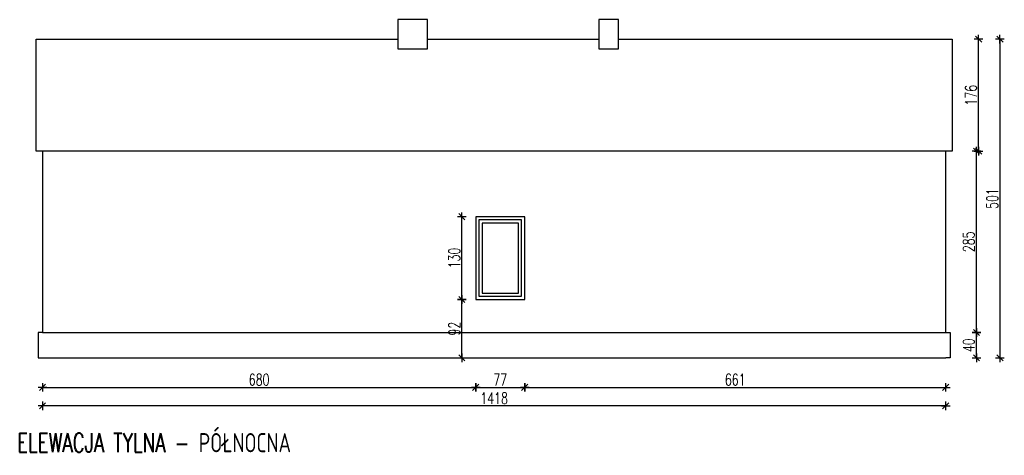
# Model space of a CAD drawing. Extents: x 6414462 to 7495468, y 5756825 to 5824657.
# Tile 52 of 54: x 6510323 to 6511869, y 5811320 to 5812004. Entities that reach past the tile are written whole.
import ezdxf

# ---------------------------------------------------------------- set-up
doc = ezdxf.new("R2010")
doc.units = 0
doc.styles.add('dwg_wymiary 50', font='romans.shx', dxfattribs={"width": 0.7, "height": 9})
doc.styles.add('JACEK_07', font='SIMPLEX.SHX', dxfattribs={"width": 0.7})
doc.dimstyles.new('Kopia 1-50', dxfattribs={"dimtxt": 18, "dimasz": 0.8, "dimexe": 1.25, "dimexo": 0.625, "dimgap": 3, "dimtad": 1, "dimdec": 0, "dimrnd": 0.5, "dimtxsty": 'JACEK_07', "dimblk": 'dwg_dimtick', "dimcen": 8, "dimse1": 1, "dimse2": 1, "dimclrd": 7, "dimclrt": 7, "dimadec": 0, "dimazin": 0, "dimtfac": 1, "dimtdec": 0, "dimtmove": 0, "dimatfit": 3, "dimldrblk": 'DOT', "dimfxl": 1.25, "dimarcsym": 0})

# ---------------------------------------------------------------- blocks, each defined once
blk = doc.blocks.new('dwg_dimtick')
for p, q in [((-8.5, 0), (8.5, 0)), ((-6, -6), (6, 6)), ((0, -8.5), (0, 8.5))]:
    blk.add_line(p, q)
blk = doc.blocks.new('*D228')
at = {"color": 7, "lineweight": -2, "transparency": 16777216}
blk.add_line((6511824.9, 5811473.4), (6511824.9, 5811511.8), dxfattribs=at)
at = {"layer": 'Defpoints', "color": 0, "transparency": 16777216}
for p in [(6511780.2, 5811512.6), (6511824.9, 5811512.6), (6511783.7, 5811472.6)]:
    blk.add_point(p, dxfattribs=at)
at = {"color": 7, "lineweight": -2, "transparency": 16777216, "xscale": 0.8, "yscale": 0.8, "zscale": 0.8}
for p, rotation in [((6511824.9, 5811512.6), 90), ((6511824.9, 5811472.6), 270)]:
    blk.add_blockref('dwg_dimtick', p, dxfattribs=dict(at, rotation=rotation))
at = {"color": 7, "transparency": 16777216, "insert": (6511812.9, 5811492.6), "char_height": 18, "attachment_point": 5, "rotation": 90, "style": 'JACEK_07'}
blk.add_mtext('40', dxfattribs=at)
blk = doc.blocks.new('_Dot')
at = {"color": 0, "linetype": 'ByBlock', "lineweight": -2}
blk.add_line((-0.5, 0), (-1, 0), dxfattribs=at)
at = {"color": 0, "linetype": 'ByBlock', "const_width": 0.5}
blk.add_lwpolyline([(-0.25, 0, 1), (0.25, 0, 1)], format="xyb", close=True, dxfattribs=at)
blk = doc.blocks.new('*D229')
at = {"color": 7, "lineweight": -2, "transparency": 16777216}
blk.add_line((6511824.9, 5811513.4), (6511824.9, 5811796.8), dxfattribs=at)
at = {"layer": 'Defpoints', "color": 0, "transparency": 16777216}
for p in [(6511786.7, 5811797.6), (6511824.9, 5811797.6), (6511780.2, 5811512.6)]:
    blk.add_point(p, dxfattribs=at)
at = {"color": 7, "lineweight": -2, "transparency": 16777216, "xscale": 0.8, "yscale": 0.8, "zscale": 0.8}
for p, rotation in [((6511824.9, 5811797.6), 90), ((6511824.9, 5811512.6), 270)]:
    blk.add_blockref('dwg_dimtick', p, dxfattribs=dict(at, rotation=rotation))
at = {"color": 7, "transparency": 16777216, "insert": (6511812.9, 5811655.1), "char_height": 18, "attachment_point": 5, "rotation": 90, "style": 'JACEK_07'}
blk.add_mtext('285', dxfattribs=at)
blk = doc.blocks.new('*D230')
at = {"color": 7, "lineweight": -2, "transparency": 16777216}
blk.add_line((6511828.4, 5811798.4), (6511828.4, 5811972.8), dxfattribs=at)
at = {"layer": 'Defpoints', "color": 0, "transparency": 16777216}
for p in [(6511786.7, 5811973.6), (6511828.4, 5811973.6), (6511786.7, 5811797.6)]:
    blk.add_point(p, dxfattribs=at)
at = {"color": 7, "lineweight": -2, "transparency": 16777216, "xscale": 0.8, "yscale": 0.8, "zscale": 0.8}
for p, rotation in [((6511828.4, 5811973.6), 90), ((6511828.4, 5811797.6), 270)]:
    blk.add_blockref('dwg_dimtick', p, dxfattribs=dict(at, rotation=rotation))
at = {"color": 7, "transparency": 16777216, "insert": (6511816.4, 5811885.6), "char_height": 18, "attachment_point": 5, "rotation": 90, "style": 'JACEK_07'}
blk.add_mtext('176', dxfattribs=at)
blk = doc.blocks.new('*D231')
at = {"color": 7, "lineweight": -2, "transparency": 16777216}
blk.add_line((6511861.9, 5811972.8), (6511861.9, 5811473.4), dxfattribs=at)
at = {"layer": 'Defpoints', "color": 0, "transparency": 16777216}
for p in [(6511786.7, 5811973.6), (6511776.7, 5811472.6), (6511861.9, 5811472.6)]:
    blk.add_point(p, dxfattribs=at)
at = {"color": 7, "lineweight": -2, "transparency": 16777216, "xscale": 0.8, "yscale": 0.8, "zscale": 0.8}
for p, rotation in [((6511861.9, 5811973.6), 90), ((6511861.9, 5811472.6), 270)]:
    blk.add_blockref('dwg_dimtick', p, dxfattribs=dict(at, rotation=rotation))
at = {"color": 7, "transparency": 16777216, "insert": (6511849.9, 5811723.1), "char_height": 18, "attachment_point": 5, "rotation": 90, "style": 'JACEK_07'}
blk.add_mtext('501', dxfattribs=at)
blk = doc.blocks.new('*D148')
at = {"color": 7, "lineweight": -2, "transparency": 16777216}
blk.add_line((6511775.9, 5811397.3), (6510359.5, 5811397.3), dxfattribs=at)
at = {"layer": 'Defpoints', "color": 0, "transparency": 16777216}
for p in [(6510358.7, 5811495.1), (6511776.7, 5811495.1), (6510358.7, 5811397.3)]:
    blk.add_point(p, dxfattribs=at)
at = {"color": 7, "lineweight": -2, "transparency": 16777216, "xscale": 0.8, "yscale": 0.8, "zscale": 0.8, "rotation": 180}
blk.add_blockref('dwg_dimtick', (6510358.7, 5811397.3), dxfattribs=at)
at = {"color": 7, "lineweight": -2, "transparency": 16777216, "xscale": 0.8, "yscale": 0.8, "zscale": 0.8}
blk.add_blockref('dwg_dimtick', (6511776.7, 5811397.3), dxfattribs=at)
at = {"color": 7, "transparency": 16777216, "insert": (6511067.7, 5811409.3), "char_height": 18, "attachment_point": 5, "style": 'JACEK_07'}
blk.add_mtext('1418', dxfattribs=at)
blk = doc.blocks.new('*D232')
at = {"color": 7, "lineweight": -2, "transparency": 16777216}
blk.add_line((6511017.1, 5811473.4), (6511017.1, 5811563.8), dxfattribs=at)
at = {"layer": 'Defpoints', "color": 0, "transparency": 16777216}
for p in [(6511017.1, 5811564.6), (6511038.7, 5811564.6), (6511067.7, 5811472.6)]:
    blk.add_point(p, dxfattribs=at)
at = {"color": 7, "lineweight": -2, "transparency": 16777216, "xscale": 0.8, "yscale": 0.8, "zscale": 0.8}
for p, rotation in [((6511017.1, 5811564.6), 90), ((6511017.1, 5811472.6), 270)]:
    blk.add_blockref('dwg_dimtick', p, dxfattribs=dict(at, rotation=rotation))
at = {"color": 7, "transparency": 16777216, "insert": (6511005.1, 5811518.6), "char_height": 18, "attachment_point": 5, "rotation": 90, "style": 'JACEK_07'}
blk.add_mtext('92', dxfattribs=at)
blk = doc.blocks.new('*D233')
at = {"color": 7, "lineweight": -2, "transparency": 16777216}
blk.add_line((6511017.1, 5811565.4), (6511017.1, 5811693.8), dxfattribs=at)
at = {"layer": 'Defpoints', "color": 0, "transparency": 16777216}
for p in [(6511017.1, 5811694.6), (6511038.7, 5811694.6), (6511038.7, 5811564.6)]:
    blk.add_point(p, dxfattribs=at)
at = {"color": 7, "lineweight": -2, "transparency": 16777216, "xscale": 0.8, "yscale": 0.8, "zscale": 0.8}
for p, rotation in [((6511017.1, 5811694.6), 90), ((6511017.1, 5811564.6), 270)]:
    blk.add_blockref('dwg_dimtick', p, dxfattribs=dict(at, rotation=rotation))
at = {"color": 7, "transparency": 16777216, "insert": (6511005.1, 5811629.6), "char_height": 18, "attachment_point": 5, "rotation": 90, "style": 'JACEK_07'}
blk.add_mtext('130', dxfattribs=at)
blk = doc.blocks.new('*D234')
at = {"color": 7, "lineweight": -2, "transparency": 16777216}
blk.add_line((6510359.5, 5811426.4), (6511037.9, 5811426.4), dxfattribs=at)
at = {"layer": 'Defpoints', "color": 0, "transparency": 16777216}
for p in [(6511038.7, 5811564.6), (6510358.7, 5811512.6), (6511038.7, 5811426.4)]:
    blk.add_point(p, dxfattribs=at)
at = {"color": 7, "lineweight": -2, "transparency": 16777216, "xscale": 0.8, "yscale": 0.8, "zscale": 0.8, "rotation": 180}
blk.add_blockref('dwg_dimtick', (6510358.7, 5811426.4), dxfattribs=at)
at = {"color": 7, "lineweight": -2, "transparency": 16777216, "xscale": 0.8, "yscale": 0.8, "zscale": 0.8}
blk.add_blockref('dwg_dimtick', (6511038.7, 5811426.4), dxfattribs=at)
at = {"color": 7, "transparency": 16777216, "insert": (6510698.7, 5811438.4), "char_height": 18, "attachment_point": 5, "style": 'JACEK_07'}
blk.add_mtext('680', dxfattribs=at)
blk = doc.blocks.new('*D235')
at = {"color": 7, "lineweight": -2, "transparency": 16777216}
blk.add_line((6511039.5, 5811426.4), (6511114.9, 5811426.4), dxfattribs=at)
at = {"layer": 'Defpoints', "color": 0, "transparency": 16777216}
for p in [(6511038.7, 5811564.6), (6511115.7, 5811564.6), (6511115.7, 5811426.4)]:
    blk.add_point(p, dxfattribs=at)
at = {"color": 7, "lineweight": -2, "transparency": 16777216, "xscale": 0.8, "yscale": 0.8, "zscale": 0.8, "rotation": 180}
blk.add_blockref('dwg_dimtick', (6511038.7, 5811426.4), dxfattribs=at)
at = {"color": 7, "lineweight": -2, "transparency": 16777216, "xscale": 0.8, "yscale": 0.8, "zscale": 0.8}
blk.add_blockref('dwg_dimtick', (6511115.7, 5811426.4), dxfattribs=at)
at = {"color": 7, "transparency": 16777216, "insert": (6511077.2, 5811438.4), "char_height": 18, "attachment_point": 5, "style": 'JACEK_07'}
blk.add_mtext('77', dxfattribs=at)
blk = doc.blocks.new('*D236')
at = {"color": 7, "lineweight": -2, "transparency": 16777216}
blk.add_line((6511116.5, 5811426.4), (6511775.9, 5811426.4), dxfattribs=at)
at = {"layer": 'Defpoints', "color": 0, "transparency": 16777216}
for p in [(6511115.7, 5811564.6), (6511776.7, 5811512.6), (6511776.7, 5811426.4)]:
    blk.add_point(p, dxfattribs=at)
at = {"color": 7, "lineweight": -2, "transparency": 16777216, "xscale": 0.8, "yscale": 0.8, "zscale": 0.8, "rotation": 180}
blk.add_blockref('dwg_dimtick', (6511115.7, 5811426.4), dxfattribs=at)
at = {"color": 7, "lineweight": -2, "transparency": 16777216, "xscale": 0.8, "yscale": 0.8, "zscale": 0.8}
blk.add_blockref('dwg_dimtick', (6511776.7, 5811426.4), dxfattribs=at)
at = {"color": 7, "transparency": 16777216, "insert": (6511446.2, 5811438.4), "char_height": 18, "attachment_point": 5, "style": 'JACEK_07'}
blk.add_mtext('661', dxfattribs=at)

msp = doc.modelspace()

# ---------------------------------------------------------------- linework, layer by layer
for points in [[(6510916.7, 5811958.2), (6510962.8, 5811958.2), (6510962.8, 5812004.3), (6510916.7, 5812004.3)], [(6511232.3, 5811958.2), (6511263.2, 5811958.2), (6511263.2, 5812004.3), (6511232.3, 5812004.3)], [(6511115.7, 5811564.6), (6511115.7, 5811694.6), (6511038.7, 5811694.6), (6511038.7, 5811564.6), (6511115.7, 5811564.6)], [(6511110.7, 5811569.6), (6511110.7, 5811689.6), (6511043.7, 5811689.6), (6511043.7, 5811569.6)], [(6511105.7, 5811574.6), (6511105.7, 5811684.6), (6511048.7, 5811684.6), (6511048.7, 5811574.6)]]:
    msp.add_lwpolyline(points, close=True)
for points in [[(6511263.2, 5811973.6), (6511786.7, 5811973.6), (6511786.7, 5811797.6), (6510348.7, 5811797.6), (6510348.7, 5811973.6), (6510916.7, 5811973.6)], [(6510962.8, 5811973.6), (6511232.3, 5811973.6)], [(6511776.7, 5811512.6), (6511776.7, 5811797.6), (6510358.7, 5811797.6), (6510358.7, 5811512.6)], [(6510358.7, 5811512.6), (6510351.7, 5811512.6), (6510351.7, 5811472.6), (6510358.7, 5811472.6)], [(6510358.7, 5811512.6), (6511776.7, 5811512.6)], [(6511776.7, 5811512.6), (6511783.7, 5811512.6), (6511783.7, 5811472.6), (6511776.7, 5811472.6)], [(6510358.7, 5811472.6), (6511776.7, 5811472.6)]]:
    msp.add_lwpolyline(points)

# ---------------------------------------------------------------- texts
at = {"insert": (6510318.6, 5811354.4), "char_height": 30, "attachment_point": 1, "style": 'dwg_wymiary 50'}
msp.add_mtext_dynamic_manual_height_columns('ELEWACJA TYLNA - PÓŁNOCNA', width=757.992, gutter_width=45, heights=[0], dxfattribs=at)

# ---------------------------------------------------------------- dimensions: what is measured, and where the dimension line sits
for base, p1, p2, angle, picture, middle in [((6511861.9, 5811472.6), (6511786.7, 5811973.6), (6511776.7, 5811472.6), 90, '*D231', (6511849.9, 5811723.1)), ((6511828.4, 5811973.6), (6511786.7, 5811797.6), (6511786.7, 5811973.6), 90, '*D230', (6511816.4, 5811885.6)), ((6511824.9, 5811797.6), (6511780.2, 5811512.6), (6511786.7, 5811797.6), 90, '*D229', (6511812.9, 5811655.1)), ((6511017.1, 5811694.6), (6511038.7, 5811564.6), (6511038.7, 5811694.6), 90, '*D233', (6511005.1, 5811629.6)), ((6511017.1, 5811564.6), (6511067.7, 5811472.6), (6511038.7, 5811564.6), 90, '*D232', (6511005.1, 5811518.6)), ((6511824.9, 5811512.6), (6511783.7, 5811472.6), (6511780.2, 5811512.6), 90, '*D228', (6511812.9, 5811492.6)), ((6510358.7, 5811397.3), (6511776.7, 5811495.1), (6510358.7, 5811495.1), 180, '*D148', (6511067.7, 5811409.3))]:
    dim = msp.add_linear_dim(base=base, p1=p1, p2=p2, angle=angle, dimstyle='Kopia 1-50')
    dim.commit()
    dim.dimension.update_dxf_attribs({"geometry": picture, "text_midpoint": middle})
for base, p1, p2, picture, middle in [((6511038.7, 5811426.4), (6510358.7, 5811512.6), (6511038.7, 5811564.6), '*D234', (6510698.7, 5811438.4)), ((6511115.7, 5811426.4), (6511038.7, 5811564.6), (6511115.7, 5811564.6), '*D235', (6511077.2, 5811438.4)), ((6511776.7, 5811426.4), (6511115.7, 5811564.6), (6511776.7, 5811512.6), '*D236', (6511446.2, 5811438.4))]:
    dim = msp.add_linear_dim(base=base, p1=p1, p2=p2, dimstyle='Kopia 1-50')
    dim.commit()
    dim.dimension.update_dxf_attribs({"geometry": picture, "text_midpoint": middle})

doc.saveas('drawing.dxf')
